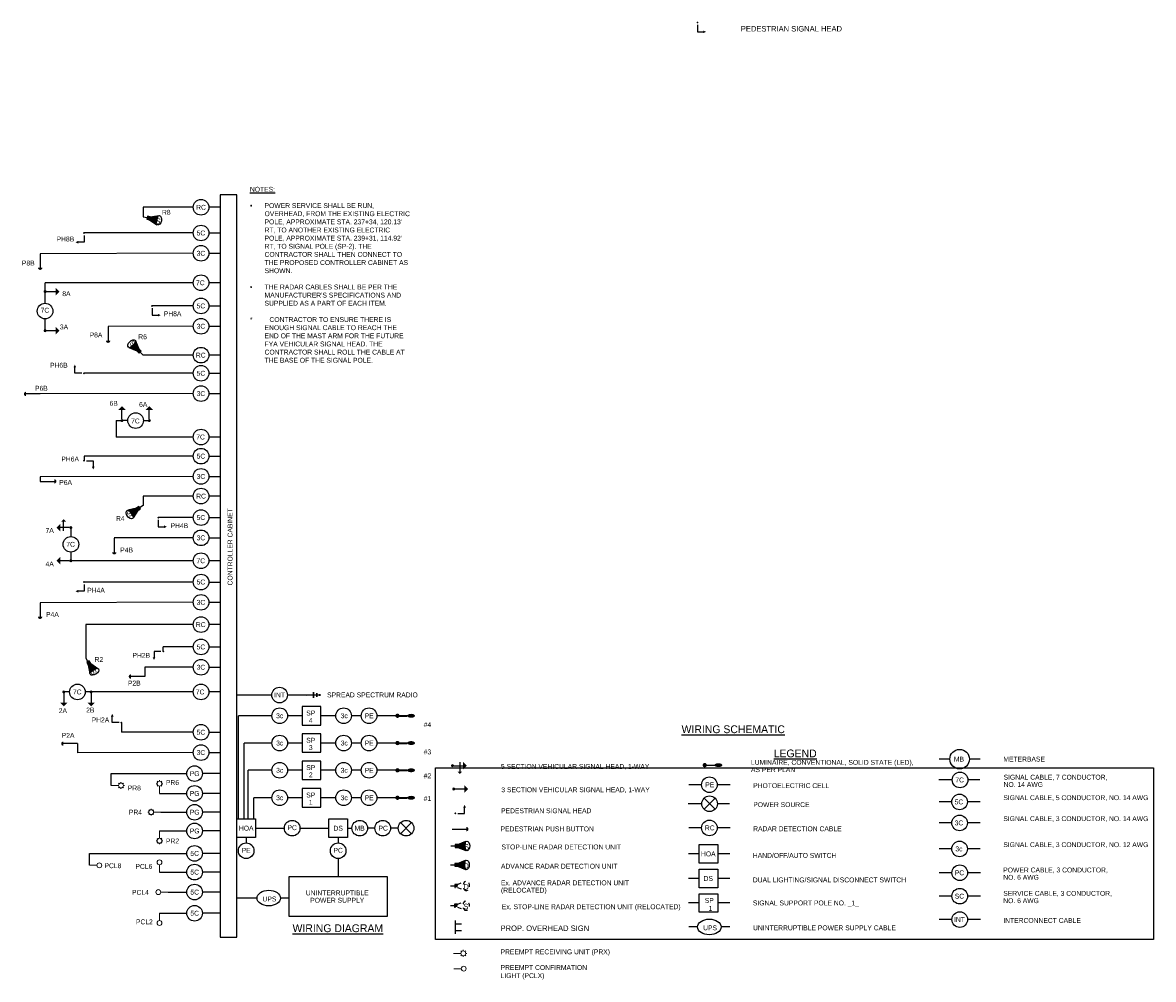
# Model space of a CAD drawing. Header units: feet. Extents: x -492 to 1369515, y -204 to 458626.
# Tile 5 of 17: x 96 to 125, y -164 to -139. Entities that reach past the tile are written whole.
import ezdxf
from ezdxf.enums import TextEntityAlignment as Align

# ---------------------------------------------------------------- set-up
doc = ezdxf.new("R2010")
doc.units = ezdxf.units.FT
doc.header["$MEASUREMENT"] = 0
doc.linetypes.add('OhDOT_USTN2', pattern=[0.11, 0.069, -0.041])
for name, color, linetype in [('LT_P_Luminaires', 2, 'Continuous'), ('SG_P_Detection', 24, 'Continuous'), ('SG_P_Heads', 2, 'Continuous'), ('SG_P_Interconnect_Cable', 7, 'interconnectpr'), ('SG_X_Detection', 24, 'OhDOT_USTN2'), ('SH_Data', 7, 'Continuous'), ('ST_Details', 4, 'Continuous'), ('TEXT-DED', 10, 'Continuous')]:
    doc.layers.add(name, color=color, linetype=linetype)
doc.layers.add('SG_P_Heads (Construction)', color=2, linetype='Continuous', lineweight=13)
doc.styles.add('Slanted', font='font31.shx', dxfattribs={"height": 0.14})
doc.styles.add('Slanted-Normal', font='font31.shx', dxfattribs={"height": 0.14})
doc.styles.add('Slanted-Normal LS 0.50', font='ISO_FONTRIGHT.shx', dxfattribs={"height": 0.14})
doc.linetypes.add('interconnectpr', pattern='A,1.95,-0.05,["TR",Slanted,S=1,R=0,X=0,Y=-0.06],-0.25,1.95', length=4.2)

# ---------------------------------------------------------------- blocks, each defined once
blk = doc.blocks.new('*U1096')
at = {"layer": 'SG_P_Heads (Construction)', "flags": 128}
for points in [[(1.5, 0.01), (0, 0)], [(1.64, 0.36), (1.5, 0.5)], [(2, 0.51), (2, 0.71)], [(2.35, 0.36), (2.49, 0.51)], [(2.5, 0.01), (2.7, 0.01)], [(1.65, -0.35), (1.51, -0.49)], [(2, -0.49), (2, -0.69)], [(2.36, -0.34), (2.5, -0.48)]]:
    blk.add_lwpolyline(points, dxfattribs=at)
at = {"layer": 'SG_P_Heads (Construction)'}
blk.add_circle((2, 0.01), 0.5, dxfattribs=at)
blk = doc.blocks.new('CSMP')
at = {"layer": 'LT_P_Luminaires', "linetype": 'Continuous', "lineweight": 0}
h = blk.add_hatch(color=1, dxfattribs=at)
edge = h.paths.add_edge_path()
edge.add_arc((0, 0), 0.055, 0, 360)
at = {"layer": 'LT_P_Luminaires', "lineweight": 35}
h = blk.add_hatch(color=1, dxfattribs=at)
edge = h.paths.add_edge_path()
edge.add_ellipse((0.35, 0), major_axis=(0.1, 0), ratio=0.5, start_angle=0, end_angle=360)
at = {"layer": 'LT_P_Luminaires', "color": 1, "lineweight": 35}
blk.add_line((0, 0), (0.25, 0), dxfattribs=at)
blk = doc.blocks.new('SHSWP')
at = {"layer": 'ST_Details'}
h = blk.add_hatch(color=1, dxfattribs=at)
edge = h.paths.add_edge_path()
edge.add_arc((0, 0), 0.04, 0, 360)
at = {"layer": 'ST_Details', "color": 1}
blk.add_line((0.04, 0), (0.27, 0), dxfattribs=at)
at = {"layer": 'ST_Details', "color": 1, "extrusion": (0, 0, -1)}
blk.add_solid([(-0.27, 0.1), (-0.37, 0), (-0.27, -0.1)], dxfattribs=at)
blk = doc.blocks.new('SHSW5P')
at = {"layer": 'ST_Details'}
h = blk.add_hatch(color=1, dxfattribs=at)
edge = h.paths.add_edge_path()
edge.add_arc((0, 0), 0.04, 0, 360)
at = {"layer": 'ST_Details', "color": 1}
for p, q in [((0.04, 0), (0.27, 0)), ((0.189, 0.086), (0.189, -0.149))]:
    blk.add_line(p, q, dxfattribs=at)
at = {"layer": 'ST_Details', "color": 1, "extrusion": (0, 0, -1)}
for points in [[(-0.27, 0.1), (-0.37, 0), (-0.27, -0.1)], [(-0.255, -0.149), (-0.188, -0.216), (-0.121, -0.149)]]:
    blk.add_solid(points, dxfattribs=at)
blk = doc.blocks.new('PEDPBP')
at = {"layer": 'ST_Details'}
blk.add_hatch(color=1, dxfattribs=at).paths.add_polyline_path([(0.18, 0.028), (0.18, -0.028, 0.999997)])
at = {"layer": 'ST_Details', "color": 1}
blk.add_line((0, 0), (0.18, 0), dxfattribs=at)
blk = doc.blocks.new('PED1P')
at = {"layer": 'SG_P_Heads (Construction)', "color": 2, "linetype": 'Continuous', "lineweight": 30}
blk.add_point((0, 0), dxfattribs=at)
at = {"layer": 'ST_Details', "color": 1, "flags": 128}
blk.add_lwpolyline([(0.06, 0), (0.235, 0), (0.235, -0.15)], dxfattribs=at)
at = {"layer": 'ST_Details', "color": 1, "extrusion": (0, 0, -1)}
blk.add_solid([(-0.27, -0.15), (-0.2, -0.15), (-0.235, -0.22)], dxfattribs=at)
blk = doc.blocks.new('SG_SSRADIO_P')
at = {"layer": 'SG_P_Interconnect_Cable', "linetype": 'Continuous', "lineweight": 30}
for p, q in [((0, 0), (0.35, 0)), ((0.19, -0.075), (0.19, 0.075)), ((0.27, -0.045), (0.27, 0.045)), ((0.35, 0.02), (0.35, -0.02))]:
    blk.add_line(p, q, dxfattribs=at)
blk = doc.blocks.new('SG_DET_SB_RADARP')
at = {"layer": 'SG_P_Detection'}
h = blk.add_hatch(color=256, dxfattribs=at)
edge = h.paths.add_edge_path()
edge.add_line((0.243, 0.12), (0.037, 0.037))
edge.add_line((0.037, 0.037), (0.037, -0.038))
edge.add_line((0.037, -0.038), (0.243, -0.12))
edge.add_ellipse((0.262, 0), major_axis=(0, -0.124), ratio=0.621318, start_angle=194.0157, end_angle=345.9652, ccw=False)
for p, q in [((-0.144, 0), (-0.038, 0)), ((0.037, 0.037), (0.243, 0.12)), ((0.037, -0.038), (0.243, -0.12))]:
    blk.add_line(p, q, dxfattribs=at)
at = {"layer": 'SG_P_Detection', "flags": 128}
blk.add_lwpolyline([(-0.038, 0.037), (-0.038, -0.038), (0.037, -0.038), (0.037, 0.037), (-0.038, 0.037)], close=True, dxfattribs=at)
at = {"layer": 'SG_P_Detection'}
blk.add_ellipse((0.262, 0), major_axis=(0, -0.124), ratio=0.621318, dxfattribs=at)
at = {"layer": 'SG_P_Detection', "extrusion": (0, 0, -1)}
blk.add_solid([(0.037, 0.037), (0.037, -0.038), (-0.038, 0.037), (-0.038, -0.038)], dxfattribs=at)
at = {"layer": 'SG_P_Detection', "insert": (0.257, -0.023), "char_height": 0.14, "attachment_point": 5, "line_spacing_factor": 0.6, "style": 'Slanted-Normal LS 0.50'}
blk.add_mtext('\\FISO_FONTLEFT;S', dxfattribs=at)
blk = doc.blocks.new('*U1392')
at = {"layer": 'SG_P_Heads (Construction)', "flags": 128}
for points in [[(1.5, 0.01), (0, 0)], [(1.64, 0.36), (1.5, 0.5)], [(2, 0.51), (2, 0.71)], [(2.35, 0.36), (2.49, 0.51)], [(2.5, 0.01), (2.7, 0.01)], [(1.65, -0.35), (1.51, -0.49)], [(2, -0.49), (2, -0.69)], [(2.36, -0.34), (2.5, -0.48)]]:
    blk.add_lwpolyline(points, dxfattribs=at)
at = {"layer": 'SG_P_Heads (Construction)'}
blk.add_circle((2, 0.01), 0.5, dxfattribs=at)
blk = doc.blocks.new('*U1393')
at = {"layer": 'SG_P_Heads (Construction)', "flags": 128}
for points in [[(1.5, 0.01), (0, 0)], [(1.64, 0.36), (1.5, 0.5)], [(2, 0.51), (2, 0.71)], [(2.35, 0.36), (2.49, 0.51)], [(2.5, 0.01), (2.7, 0.01)], [(1.65, -0.35), (1.51, -0.49)], [(2, -0.49), (2, -0.69)], [(2.36, -0.34), (2.5, -0.48)]]:
    blk.add_lwpolyline(points, dxfattribs=at)
at = {"layer": 'SG_P_Heads (Construction)'}
blk.add_circle((2, 0.01), 0.5, dxfattribs=at)
blk = doc.blocks.new('*U1394')
at = {"layer": 'SG_P_Heads (Construction)', "flags": 128}
for points in [[(1.5, 0.01), (0, 0)], [(1.64, 0.36), (1.5, 0.5)], [(2, 0.51), (2, 0.71)], [(2.35, 0.36), (2.49, 0.51)], [(2.5, 0.01), (2.7, 0.01)], [(1.65, -0.35), (1.51, -0.49)], [(2, -0.49), (2, -0.69)], [(2.36, -0.34), (2.5, -0.48)]]:
    blk.add_lwpolyline(points, dxfattribs=at)
at = {"layer": 'SG_P_Heads (Construction)'}
blk.add_circle((2, 0.01), 0.5, dxfattribs=at)
blk = doc.blocks.new('*U1391')
at = {"layer": 'SG_P_Heads (Construction)', "flags": 128}
for points in [[(1.5, 0.01), (0, 0)], [(1.64, 0.36), (1.5, 0.5)], [(2, 0.51), (2, 0.71)], [(2.35, 0.36), (2.49, 0.51)], [(2.5, 0.01), (2.7, 0.01)], [(1.65, -0.35), (1.51, -0.49)], [(2, -0.49), (2, -0.69)], [(2.36, -0.34), (2.5, -0.48)]]:
    blk.add_lwpolyline(points, dxfattribs=at)
at = {"layer": 'SG_P_Heads (Construction)'}
blk.add_circle((2, 0.01), 0.5, dxfattribs=at)

msp = doc.modelspace()

# ---------------------------------------------------------------- hatches: boundary and pattern name
at = {"layer": 'ST_Details'}
h = msp.add_hatch(color=1, dxfattribs=at)
edge = h.paths.add_edge_path()
edge.add_arc((113.85154, -158.41125), 0.055, 0, 360)
h = msp.add_hatch(color=1, dxfattribs=at)
edge = h.paths.add_edge_path()
edge.add_ellipse((114.20154, -158.41125), major_axis=(0.1, 0), ratio=0.5, start_angle=0, end_angle=360)
h = msp.add_hatch(color=1, dxfattribs=at)
edge = h.paths.add_edge_path()
edge.add_line((107.74048, -160.35962), (107.53462, -160.44221))
edge.add_line((107.53462, -160.44221), (107.53462, -160.51721))
edge.add_line((107.53462, -160.51721), (107.74034, -160.60009))
edge.add_ellipse((107.75907, -160.47987), major_axis=(-0.00006, -0.12393), ratio=0.62131844, start_angle=194.015698, end_angle=345.965162, ccw=False)
h = msp.add_hatch(color=1, dxfattribs=at)
edge = h.paths.add_edge_path()
edge.add_line((107.73174, -160.84357), (107.52588, -160.92616))
edge.add_line((107.52588, -160.92616), (107.52588, -161.00116))
edge.add_line((107.52588, -161.00116), (107.7316, -161.08404))
edge.add_ellipse((107.75033, -160.96382), major_axis=(-0.00006, -0.12393), ratio=0.62131844, start_angle=194.015698, end_angle=345.965162, ccw=False)

# ---------------------------------------------------------------- linework, layer by layer
at = {"layer": 'SG_P_Heads', "color": 2, "linetype": 'Continuous', "lineweight": 0, "flags": 128}
for points in [[(98.2951, -160.97459), (98.1076, -160.97373)], [(99.89615, -160.96243), (99.89528, -161.14992)], [(99.92775, -161.66065), (100.11525, -161.66151)], [(99.89615, -162.3894), (99.89528, -162.2019)]]:
    msp.add_lwpolyline(points, dxfattribs=at)
at = {"layer": 'SG_P_Heads', "color": 2, "linetype": 'Continuous', "lineweight": 0}
for centre in [(98.3576, -160.97487), (99.89643, -160.89993), (99.86525, -161.66036), (99.89643, -162.4519)]:
    msp.add_circle(centre, 0.0625, dxfattribs=at)
at = {"layer": 'SG_P_Heads (Construction)', "flags": 128}
msp.add_lwpolyline([(107.62072, -163.62125), (107.43322, -163.62211)], dxfattribs=at)
at = {"layer": 'SG_P_Heads (Construction)'}
msp.add_circle((107.68322, -163.62096), 0.0625, dxfattribs=at)
at = {"layer": 'SG_X_Detection'}
for p, q in [((107.52588, -161.46439), (107.731, -161.38209)), ((107.34547, -161.50175), (107.45115, -161.50175)), ((107.52588, -161.53912), (107.73086, -161.6217)), ((107.34091, -162.00741), (107.4466, -162.00741)), ((107.52133, -161.97005), (107.72644, -161.88775)), ((107.52133, -162.04478), (107.72631, -162.12736))]:
    msp.add_line(p, q, dxfattribs=at)
at = {"layer": 'SG_X_Detection', "flags": 128}
for points in [[(107.45115, -161.46439), (107.45115, -161.53912), (107.52588, -161.53912), (107.52588, -161.46439), (107.45115, -161.46439)], [(107.4466, -161.97005), (107.4466, -162.04478), (107.52133, -162.04478), (107.52133, -161.97005), (107.4466, -161.97005)]]:
    msp.add_lwpolyline(points, close=True, dxfattribs=at)
at = {"layer": 'SG_X_Detection'}
for centre in [(107.74952, -161.50191), (107.74497, -162.00757)]:
    msp.add_ellipse(centre, major_axis=(-0.00006, -0.12348), ratio=0.62131844, dxfattribs=at)
at = {"layer": 'SG_X_Detection', "extrusion": (0, 0, -1)}
for points in [[(-107.45115, -161.46439), (-107.45115, -161.53912), (-107.52588, -161.46439), (-107.52588, -161.53912)], [(-107.4466, -161.97005), (-107.4466, -162.04478), (-107.52133, -161.97005), (-107.52133, -162.04478)]]:
    msp.add_solid(points, dxfattribs=at)
at = {"layer": 'SH_Data', "color": 3}
msp.add_line((101.45236, -162.81415), (101.87747, -162.81415), dxfattribs=at)
msp.add_lwpolyline([(101.87747, -162.81415), (101.87747, -143.80991), (101.45236, -143.80991), (101.45236, -162.81415)], dxfattribs=at)
at = {"layer": 'SH_Data', "color": 3, "flags": 128}
msp.add_lwpolyline([(106.96309, -158.48), (125.33464, -158.48), (125.33464, -162.87482), (106.96309, -162.87482)], close=True, dxfattribs=at)
at = {"layer": 'ST_Details'}
for p, q in [((100.75893, -144.13182), (99.47474, -144.13182)), ((101.45236, -144.13182), (101.15893, -144.13182)), ((100.75893, -144.78943), (97.9659, -144.78943)), ((100.75893, -145.30896), (96.84062, -145.31866)), ((100.75893, -146.06348), (96.9673, -146.06348)), ((101.45236, -146.06348), (101.15893, -146.06348)), ((96.9673, -146.58928), (96.9673, -146.28928)), ((100.75893, -146.65721), (99.70541, -146.65721)), ((100.75893, -147.17674), (98.58014, -147.18644)), ((100.75893, -147.91653), (99.47474, -147.91653)), ((101.45236, -147.91653), (101.15893, -147.91653)), ((100.75893, -148.38049), (97.9659, -148.38049)), ((100.75893, -148.90002), (96.84062, -148.90972)), ((98.78589, -149.59011), (98.93589, -149.59011)), ((99.08589, -149.59011), (98.93589, -149.59011)), ((99.48589, -149.59011), (99.63589, -149.59011)), ((100.75893, -150.01193), (98.78589, -150.01193)), ((101.45236, -150.01193), (101.15893, -150.01193)), ((100.75893, -150.50201), (97.9659, -150.50201)), ((100.75893, -151.02155), (96.84062, -151.03125)), ((100.75893, -151.52499), (99.47474, -151.52499)), ((101.45236, -151.52499), (101.15893, -151.52499)), ((100.75893, -152.07284), (99.86457, -152.07284)), ((97.62801, -152.33105), (97.62801, -152.55866)), ((100.75893, -152.59238), (98.73929, -152.59238)), ((97.62801, -152.95866), (97.62801, -153.17856)), ((100.75893, -153.17856), (97.62801, -153.17856)), ((101.45236, -153.17856), (101.15893, -153.17856)), ((100.75893, -153.72388), (97.9659, -153.72388)), ((100.75893, -154.24341), (96.84062, -154.25311)), ((100.75893, -154.81332), (98.00893, -154.81332)), ((98.00893, -154.81332), (98.00893, -155.67584)), ((101.45236, -154.81332), (101.15893, -154.81332)), ((100.75893, -155.38533), (99.99098, -155.38533)), ((100.75893, -155.90486), (99.5249, -155.90486)), ((97.59661, -156.53799), (97.44661, -156.53799)), ((100.75893, -156.53799), (97.99661, -156.53799)), ((101.45236, -156.53799), (101.15893, -156.53799)), ((105.05932, -157.14728), (104.80932, -157.14728)), ((100.75893, -157.56922), (98.92186, -157.56922)), ((105.05932, -157.84516), (104.80932, -157.84516)), ((100.75893, -158.08875), (97.79658, -158.09609)), ((120.12469, -158.25654), (119.84762, -158.25654)), ((120.90177, -158.25654), (120.62469, -158.25654)), ((105.05932, -158.54304), (104.80932, -158.54304)), ((98.65995, -158.62768), (100.59528, -158.62768)), ((120.18574, -158.79037), (119.83993, -158.79037)), ((120.89408, -158.79037), (120.58574, -158.79037)), ((99.89528, -159.13584), (100.59528, -159.13584)), ((113.77145, -158.91343), (113.44438, -158.91343)), ((114.49852, -158.91343), (114.17145, -158.91343)), ((105.05932, -159.2459), (104.80932, -159.2459)), ((113.77515, -159.39946), (113.42934, -159.39946)), ((113.83373, -159.25804), (114.11657, -159.54088)), ((113.83373, -159.54088), (114.11657, -159.25804)), ((114.48349, -159.39946), (114.17515, -159.39946)), ((120.17469, -159.35287), (119.84762, -159.35287)), ((120.90177, -159.35287), (120.57469, -159.35287)), ((99.93408, -159.61629), (100.59528, -159.6161)), ((105.4096, -160.02385), (105.22878, -160.02385)), ((106.00683, -160.02387), (105.8096, -160.02385)), ((106.34825, -160.16529), (106.06541, -159.88245)), ((106.34825, -159.88245), (106.06541, -160.16529)), ((113.77145, -160.01694), (113.44438, -160.01694)), ((114.49852, -160.01694), (114.17145, -160.01694)), ((120.17469, -159.88994), (119.84762, -159.88994)), ((120.90177, -159.88994), (120.57469, -159.88994)), ((99.89528, -160.09636), (100.59528, -160.09636)), ((102.11429, -160.26069), (102.11429, -160.40219)), ((104.4693, -160.26069), (104.4693, -160.40219)), ((120.17469, -160.55554), (119.84762, -160.55554)), ((120.90177, -160.55554), (120.57469, -160.55554)), ((98.1076, -160.66966), (100.59528, -160.66966)), ((113.70956, -160.68335), (113.43586, -160.68335)), ((114.49001, -160.68335), (114.18323, -160.68335)), ((99.89528, -161.14992), (100.59528, -161.14992)), ((120.17941, -161.16582), (119.85234, -161.16582)), ((120.90648, -161.16582), (120.57941, -161.16582)), ((113.70956, -161.3109), (113.43586, -161.3109)), ((114.49001, -161.3109), (114.18323, -161.3109)), ((100.11525, -161.66151), (100.59528, -161.6615)), ((120.17941, -161.76472), (119.85234, -161.76472)), ((120.90648, -161.76472), (120.57941, -161.76472)), ((102.3919, -161.81415), (102.16483, -161.81415)), ((103.21898, -161.81415), (102.9919, -161.81415)), ((113.71069, -161.93845), (113.43698, -161.93845)), ((114.49113, -161.93845), (114.18435, -161.93845)), ((99.89528, -162.2019), (100.59528, -162.2019)), ((120.17941, -162.36361), (119.85234, -162.36361)), ((120.90648, -162.36361), (120.57941, -162.36361)), ((113.66902, -162.5537), (113.44194, -162.5537)), ((114.49609, -162.5537), (114.26902, -162.5537))]:
    msp.add_line(p, q, dxfattribs=at)
at = {"layer": 'ST_Details', "color": 1}
for p, q in [((113.85156, -158.41126), (114.10156, -158.41126)), ((107.35355, -160.47971), (107.45962, -160.47971)), ((107.53462, -160.44221), (107.74048, -160.35962)), ((107.53462, -160.51721), (107.74034, -160.60009)), ((107.52588, -160.92643), (107.731, -160.84414)), ((107.34547, -160.9638), (107.45115, -160.9638)), ((107.52588, -161.00116), (107.73086, -161.08374))]:
    msp.add_line(p, q, dxfattribs=at)
at = {"layer": 'ST_Details', "color": 1, "extrusion": (0, 0, -1), "flags": 128}
msp.add_lwpolyline([(-113.6649, -139.46408), (-113.6649, -139.63908), (-113.8149, -139.63908)], dxfattribs=at)
at = {"layer": 'ST_Details', "flags": 128}
for points in [[(99.47474, -144.13182), (99.47474, -144.37175)], [(101.15893, -144.78943), (101.45236, -144.78943)], [(101.15893, -145.30896), (101.45236, -145.30896)], [(96.9673, -146.28928), (96.9673, -146.06348)], [(101.15893, -146.65721), (101.45236, -146.65721)], [(96.9673, -147.28928), (96.9673, -146.98928)], [(101.15893, -147.17674), (101.45236, -147.17674)], [(101.15893, -148.38049), (101.45236, -148.38049)], [(101.15893, -148.90002), (101.45236, -148.90002)], [(98.78589, -149.59011), (98.78589, -150.01193)], [(97.9659, -150.50201), (97.9659, -150.62029)], [(101.15893, -150.50201), (101.45236, -150.50201)], [(96.84062, -151.03125), (96.84062, -151.14746)], [(101.15893, -151.02155), (101.45236, -151.02155)], [(99.47474, -151.52499), (99.47474, -151.76492)], [(101.15893, -152.07284), (101.45236, -152.07284)], [(101.15893, -152.59238), (101.45236, -152.59238)], [(101.15893, -153.72388), (101.45236, -153.72388)], [(101.15893, -154.24341), (101.45236, -154.24341)], [(99.99098, -155.50021), (99.99098, -155.38533)], [(101.15893, -155.38533), (101.45236, -155.38533)], [(99.5249, -155.90486), (99.5249, -156.14401)], [(101.15893, -155.90486), (101.45236, -155.90486)], [(102.76912, -156.61686), (101.87747, -156.61793)], [(103.65031, -156.61611), (103.16912, -156.61669)], [(102.77255, -157.14721), (101.9143, -157.14721)], [(101.9143, -159.78702), (101.9143, -157.14721)], [(104.40932, -157.14721), (104.02295, -157.14721)], [(105.98697, -157.14728), (105.45932, -157.14728)], [(98.92186, -157.31991), (98.92186, -157.56922)], [(101.15893, -157.56922), (101.45236, -157.56922)], [(97.79658, -157.8593), (97.79658, -158.09846)], [(102.77255, -157.84509), (102.0643, -157.84509)], [(102.0643, -159.78702), (102.0643, -157.84509)], [(104.40932, -157.84509), (104.02295, -157.84509)], [(105.98697, -157.84516), (105.45932, -157.84516)], [(101.15893, -158.08875), (101.45236, -158.08875)], [(102.77255, -158.54296), (102.1643, -158.54296)], [(102.1643, -159.78702), (102.1643, -158.54296)], [(104.40932, -158.54296), (104.02295, -158.54296)], [(105.98697, -158.54304), (105.45932, -158.54304)], [(98.65995, -158.93174), (98.65995, -158.62768)], [(101.45236, -158.62767), (100.99528, -158.62767)], [(101.45236, -159.13583), (100.99528, -159.13583)], [(102.77255, -159.24582), (102.3143, -159.24582)], [(102.3143, -159.78702), (102.3143, -159.24582)], [(104.40932, -159.24582), (104.02295, -159.24582)], [(105.98697, -159.2459), (105.45932, -159.2459)], [(101.45236, -159.61609), (100.99528, -159.61609)], [(102.35113, -160.02385), (103.09181, -160.02385)], [(103.49181, -160.02385), (104.23248, -160.02385)], [(104.70614, -160.02385), (104.82083, -160.02385)], [(101.45236, -160.09635), (100.99528, -160.09635)], [(98.1076, -160.97373), (98.1076, -160.66966)], [(101.45236, -160.66965), (100.99528, -160.66965)], [(104.4693, -160.80219), (104.46931, -161.263)], [(101.45236, -161.14992), (100.99528, -161.14992)], [(101.45236, -161.6615), (100.99528, -161.6615)], [(102.16483, -161.81415), (101.87747, -161.81415)], [(101.45236, -162.20189), (100.99528, -162.20189)]]:
    msp.add_lwpolyline(points, dxfattribs=at)
for points in [[(104.02295, -156.91038), (103.54929, -156.91038), (103.54929, -157.38404), (104.02295, -157.38404), (104.02295, -156.91038)], [(104.02295, -157.60825), (103.54929, -157.60825), (103.54929, -158.08192), (104.02295, -158.08192), (104.02295, -157.60825)], [(104.02295, -158.30613), (103.54929, -158.30613), (103.54929, -158.7798), (104.02295, -158.7798), (104.02295, -158.30613)], [(104.02295, -159.00899), (103.54929, -159.00899), (103.54929, -159.48266), (104.02295, -159.48266), (104.02295, -159.00899)], [(101.87747, -159.78702), (102.35113, -159.78702), (102.35113, -160.26069), (101.87747, -160.26069), (101.87747, -159.78702)], [(104.70614, -159.78702), (104.70614, -160.26069), (104.23248, -160.26069), (104.23248, -159.78702), (104.70614, -159.78702)], [(113.70956, -160.44651), (114.18323, -160.44651), (114.18323, -160.92018), (113.70956, -160.92018), (113.70956, -160.44651)], [(113.70956, -161.07407), (114.18323, -161.07407), (114.18323, -161.54773), (113.70956, -161.54773), (113.70956, -161.07407)], [(105.71931, -161.263), (105.71931, -162.28881), (103.21931, -162.28881), (103.21931, -161.263), (105.71931, -161.263)], [(113.71069, -161.70162), (114.18435, -161.70162), (114.18435, -162.17528), (113.71069, -162.17528), (113.71069, -161.70162)]]:
    msp.add_lwpolyline(points, close=True, dxfattribs=at)
at = {"layer": 'ST_Details', "color": 1, "flags": 128}
for points in [[(107.45962, -160.44221), (107.45962, -160.51721), (107.53462, -160.51721), (107.53462, -160.44221), (107.45962, -160.44221)], [(107.45115, -160.92643), (107.45115, -161.00116), (107.52588, -161.00116), (107.52588, -160.92643), (107.45115, -160.92643)]]:
    msp.add_lwpolyline(points, close=True, dxfattribs=at)
for points in [[(107.45985, -162.384), (107.45985, -162.72584)], [(107.45985, -162.46992), (107.6274, -162.46992)], [(107.45985, -162.63992), (107.6274, -162.63992)]]:
    msp.add_lwpolyline(points, dxfattribs=at)
at = {"layer": 'ST_Details'}
for centre, radius in [((100.95893, -144.13182), 0.2), ((100.95893, -144.78943), 0.2), ((100.95893, -145.30896), 0.2), ((100.95893, -146.06348), 0.2), ((96.9673, -146.78928), 0.2), ((100.95893, -146.65721), 0.2), ((100.95893, -147.17674), 0.2), ((100.95893, -147.91653), 0.2), ((100.95893, -148.38049), 0.2), ((100.95893, -148.90002), 0.2), ((99.28589, -149.59011), 0.2), ((100.95893, -150.01193), 0.2), ((100.95893, -150.50201), 0.2), ((100.95893, -151.02155), 0.2), ((100.95893, -151.52499), 0.2), ((100.95893, -152.07284), 0.2), ((100.95893, -152.59238), 0.2), ((97.62801, -152.75866), 0.2), ((100.95893, -153.17856), 0.2), ((100.95893, -153.72388), 0.2), ((100.95893, -154.24341), 0.2), ((100.95893, -154.81332), 0.2), ((100.95893, -155.38533), 0.2), ((100.95893, -155.90486), 0.2), ((97.79661, -156.53799), 0.2), ((100.95893, -156.53799), 0.2), ((102.96912, -156.61669), 0.2), ((102.97255, -157.14721), 0.2), ((104.60932, -157.14721), 0.2), ((105.25932, -157.14728), 0.2), ((100.95893, -157.56922), 0.2), ((102.97255, -157.84509), 0.2), ((104.60932, -157.84509), 0.2), ((105.25932, -157.84516), 0.2), ((100.95893, -158.08875), 0.2), ((120.37469, -158.25654), 0.25), ((100.79528, -158.62767), 0.2), ((102.97255, -158.54296), 0.2), ((104.60932, -158.54296), 0.2), ((105.25932, -158.54304), 0.2), ((120.38574, -158.79037), 0.2), ((113.97145, -158.91343), 0.2), ((100.79528, -159.13583), 0.2), ((102.97255, -159.24582), 0.2), ((104.60932, -159.24582), 0.2), ((105.25932, -159.2459), 0.2), ((120.37469, -159.35287), 0.2), ((100.79528, -159.61609), 0.2), ((113.97515, -159.39946), 0.2), ((120.37469, -159.88994), 0.2), ((100.79528, -160.09635), 0.2), ((103.29181, -160.02385), 0.2), ((105.02083, -160.02385), 0.2), ((105.6096, -160.02385), 0.2), ((106.20683, -160.02387), 0.2), ((113.97145, -160.01694), 0.2), ((100.79528, -160.66965), 0.2), ((102.11429, -160.60219), 0.2), ((104.4693, -160.60219), 0.2), ((120.37469, -160.55554), 0.2), ((100.79528, -161.14992), 0.2), ((120.37941, -161.16582), 0.2), ((100.79528, -161.6615), 0.2), ((120.37941, -161.76472), 0.2), ((100.79528, -162.20189), 0.2), ((120.37941, -162.36361), 0.2)]:
    msp.add_circle(centre, radius, dxfattribs=at)
at = {"layer": 'ST_Details', "color": 1}
for centre, major_axis in [((107.75907, -160.47987), (-0.00006, -0.12393)), ((107.74952, -160.96395), (-0.00006, -0.12348))]:
    msp.add_ellipse(centre, major_axis=major_axis, ratio=0.62131844, dxfattribs=at)
at = {"layer": 'ST_Details'}
for centre in [(102.6919, -161.81415), (113.96902, -162.5537)]:
    msp.add_ellipse(centre, major_axis=(0.3, 0), ratio=0.66666667, dxfattribs=at)
at = {"layer": 'ST_Details', "color": 1, "extrusion": (0, 0, -1)}
msp.add_point((113.6649, -139.40408), dxfattribs=at)
at = {"layer": 'ST_Details', "color": 1}
msp.add_solid([(113.8149, -139.67408), (113.8149, -139.60408), (113.8849, -139.63908)], dxfattribs=at)
at = {"layer": 'ST_Details', "color": 1, "extrusion": (0, 0, -1)}
for points in [[(-107.45962, -160.44221), (-107.45962, -160.51721), (-107.53462, -160.44221), (-107.53462, -160.51721)], [(-107.45115, -160.92643), (-107.45115, -161.00116), (-107.52588, -160.92643), (-107.52588, -161.00116)]]:
    msp.add_solid(points, dxfattribs=at)

# ---------------------------------------------------------------- block references
at = {"layer": 'SG_P_Detection'}
for p, rotation in [((99.61455, -144.40437), 346.8648252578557), ((99.3739, -147.81433), 134.6171623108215), ((99.35575, -151.84525), 214.0259666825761), ((98.08667, -155.79654), 302.7816496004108)]:
    msp.add_blockref('SG_DET_SB_RADARP', p, dxfattribs=dict(at, rotation=rotation))
at = {"layer": 'SG_P_Detection', "color": 2, "linetype": 'Continuous', "lineweight": 30, "yscale": 2, "zscale": 2}
for p, xscale, rotation in [((96.84062, -145.31866), -2, 90.2837420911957), ((98.58014, -147.18644), 2, 269.9999999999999), ((96.84062, -148.90972), 2, 180), ((98.73929, -152.60208), 2, 270), ((96.84062, -154.25311), 2, 270), ((97.79599, -157.8593), -1.999999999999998, 0.2837420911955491)]:
    msp.add_blockref('PEDPBP', p, dxfattribs=dict(at, xscale=xscale, rotation=rotation))
for p, xscale in [((96.84062, -151.14746), 2), ((99.5249, -156.14401), -2), ((107.38915, -160.04818), 2)]:
    msp.add_blockref('PEDPBP', p, dxfattribs=dict(at, xscale=xscale))
at = {"layer": 'SG_P_Heads', "color": 2, "linetype": 'Continuous', "lineweight": 30, "extrusion": (0, 0, -1), "xscale": -1}
for p, rotation in [((-97.9659, -144.78943), 90), ((-97.9659, -148.38049), 180), ((-97.9659, -153.72388), 90), ((-98.92186, -157.31991), 180)]:
    msp.add_blockref('PED1P', p, dxfattribs=dict(at, rotation=rotation))
at = {"layer": 'SG_P_Heads', "color": 2, "linetype": 'Continuous', "lineweight": 0, "xscale": -1}
for p, rotation in [((96.9673, -146.28928), 180), ((96.9673, -147.28928), 180), ((97.44661, -156.53799), 90.00000000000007), ((98.14661, -156.53799), 90.00000000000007)]:
    msp.add_blockref('SHSWP', p, dxfattribs=dict(at, rotation=rotation))
at = {"layer": 'SG_P_Heads', "color": 2, "linetype": 'Continuous', "lineweight": 30, "extrusion": (0, 0, -1)}
for p, rotation in [((-99.70541, -146.65721), 270), ((-99.86457, -152.07284), 270), ((-107.47128, -159.64634), 180)]:
    msp.add_blockref('PED1P', p, dxfattribs=dict(at, rotation=rotation))
at = {"layer": 'SG_P_Heads', "color": 2, "linetype": 'Continuous', "lineweight": 0, "rotation": 90.00000000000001}
for p in [(98.93589, -149.59011), (99.63589, -149.59011)]:
    msp.add_blockref('SHSWP', p, dxfattribs=at)
at = {"layer": 'SG_P_Heads', "color": 2, "linetype": 'Continuous', "lineweight": 30, "extrusion": (0, 0, -1), "xscale": -1}
msp.add_blockref('PED1P', (-97.9659, -150.62029), dxfattribs=at)
at = {"layer": 'SG_P_Heads', "color": 2, "linetype": 'Continuous', "lineweight": 13, "rotation": 180}
msp.add_blockref('SHSW5P', (97.62801, -152.33105), dxfattribs=at)
at = {"layer": 'SG_P_Heads', "color": 2, "linetype": 'Continuous', "lineweight": 0, "xscale": -1}
msp.add_blockref('SHSWP', (97.62801, -153.17856), dxfattribs=at)
at = {"layer": 'SG_P_Heads', "color": 2, "linetype": 'Continuous', "lineweight": 30, "extrusion": (0, 0, -1)}
msp.add_blockref('PED1P', (-99.99098, -155.50021), dxfattribs=at)
at = {"layer": 'SG_P_Heads', "color": 2, "linetype": 'Continuous', "lineweight": 13}
msp.add_blockref('SHSW5P', (107.39542, -158.42476), dxfattribs=at)
at = {"layer": 'SG_P_Heads', "color": 2, "linetype": 'Continuous', "lineweight": 0, "yscale": 0.125, "zscale": 0.125}
for name, p, xscale, rotation in [('*U1392', (98.65995, -158.93174), -0.125, 180), ('*U1393', (99.89528, -159.13584), -0.125, 270), ('*U1391', (99.89528, -160.09636), 0.125, 270)]:
    msp.add_blockref(name, p, dxfattribs=dict(at, xscale=xscale, rotation=rotation))
at = {"layer": 'SG_P_Heads', "color": 2, "linetype": 'Continuous', "lineweight": 0}
msp.add_blockref('SHSWP', (107.4271, -159.02145), dxfattribs=at)
at = {"layer": 'SG_P_Heads', "color": 2, "linetype": 'Continuous', "lineweight": 0, "xscale": -0.125, "yscale": 0.125, "zscale": 0.125}
msp.add_blockref('*U1394', (99.93408, -159.61629), dxfattribs=at)
at = {"layer": 'SG_P_Heads (Construction)', "xscale": 0.125, "yscale": 0.125, "zscale": 0.125}
msp.add_blockref('*U1096', (107.42155, -163.23024), dxfattribs=at)
at = {"layer": 'SG_P_Interconnect_Cable', "linetype": 'Continuous', "lineweight": 30, "zscale": 17.99999999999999, "rotation": 0.3170877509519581}
msp.add_blockref('SG_SSRADIO_P', (103.65031, -156.61611), dxfattribs=at)
at = {"layer": 'ST_Details', "color": 1, "xscale": -1, "rotation": 180}
for p in [(105.98697, -157.14728), (105.98697, -157.84516), (105.98697, -158.54304), (105.98697, -159.2459)]:
    msp.add_blockref('CSMP', p, dxfattribs=at)

# ---------------------------------------------------------------- texts
at = {"layer": 'SG_X_Detection', "insert": (107.74412, -161.52516), "char_height": 0.1394958, "attachment_point": 5, "rotation": 360, "line_spacing_factor": 0.6, "style": 'Slanted-Normal LS 0.50'}
msp.add_mtext('{\\Fiso_fontleft|c0;D}', dxfattribs=at)
at = {"layer": 'SG_X_Detection', "insert": (107.73957, -162.03082), "char_height": 0.1394958, "attachment_point": 5, "line_spacing_factor": 0.6, "style": 'Slanted-Normal LS 0.50'}
msp.add_mtext('\\FISO_FONTLEFT;S', dxfattribs=at)
at = {"layer": 'ST_Details', "color": 1, "insert": (107.75365, -160.5032), "char_height": 0.14, "attachment_point": 5, "line_spacing_factor": 0.6, "style": 'Slanted-Normal LS 0.50'}
msp.add_mtext('\\FISO_FONTLEFT;S', dxfattribs=at)
at = {"layer": 'ST_Details', "color": 1, "insert": (107.74412, -160.9872), "char_height": 0.1394958, "attachment_point": 5, "rotation": 360, "line_spacing_factor": 0.6, "style": 'Slanted-Normal LS 0.50'}
msp.add_mtext('{\\Fiso_fontleft|c0;D}', dxfattribs=at)
at = {"layer": 'TEXT-DED', "style": 'Slanted-Normal'}
for s, height, p in [('RC', 0.125, (100.95979, -144.13182)), ('5C', 0.125, (100.95711, -144.78943)), ('3C', 0.125, (100.95711, -145.30896)), ('7C', 0.125, (100.9422, -146.06348)), ('7C', 0.125, (96.96515, -146.76659)), ('5C', 0.125, (100.95711, -146.65721)), ('3C', 0.125, (100.95711, -147.17674)), ('RC', 0.125, (100.95261, -147.91653)), ('5C', 0.125, (100.95711, -148.38049)), ('3C', 0.125, (100.95711, -148.90002)), ('7C', 0.125, (99.28064, -149.60146)), ('7C', 0.125, (100.9471, -150.01193)), ('5C', 0.125, (100.95711, -150.50201)), ('3C', 0.125, (100.95711, -151.02155)), ('RC', 0.125, (100.95979, -151.52499)), ('5C', 0.125, (100.95711, -152.07284)), ('7C', 0.125, (97.62157, -152.75866)), ('3C', 0.125, (100.95711, -152.59238)), ('7C', 0.125, (100.95249, -153.17856)), ('5C', 0.125, (100.95711, -153.72388)), ('3C', 0.125, (100.95711, -154.24341)), ('RC', 0.125, (100.9515, -154.81332)), ('5C', 0.125, (100.95711, -155.38533)), ('3C', 0.125, (100.95711, -155.90486)), ('7C', 0.125, (97.79156, -156.53799)), ('7C', 0.125, (100.93505, -156.53799)), ('INT', 0.125, (102.96967, -156.61669)), ('3c', 0.125, (102.9731, -157.14721)), ('3c', 0.125, (104.62411, -157.14721)), ('PE', 0.125, (105.26346, -157.14728)), ('#4', 0.125, (106.75495, -157.37416)), ('%%UWIRING SCHEMATIC', 0.2, (114.58115, -157.49194)), ('5C', 0.125, (100.95711, -157.56922)), ('3c', 0.125, (102.9731, -157.84509)), ('3c', 0.125, (104.62411, -157.84509)), ('PE', 0.125, (105.26346, -157.84516)), ('#3', 0.125, (106.75495, -158.07204)), ('3C', 0.125, (100.95711, -158.08875)), ('MB', 0.125, (120.35902, -158.25654)), ('PG', 0.125, (100.79528, -158.62767)), ('3c', 0.125, (102.9731, -158.54296)), ('3c', 0.125, (104.62411, -158.54296)), ('PE', 0.125, (105.26346, -158.54304)), ('#2', 0.125, (106.75495, -158.68405)), ('PE', 0.125, (113.97989, -158.91343)), ('7C', 0.125, (120.37601, -158.79037)), ('PG', 0.125, (100.79528, -159.13583)), ('3c', 0.125, (102.9731, -159.24582)), ('3c', 0.125, (104.62411, -159.24582)), ('PE', 0.125, (105.26346, -159.2459)), ('#1', 0.125, (106.75495, -159.263)), ('5C', 0.125, (120.35893, -159.35287)), ('PG', 0.125, (100.79686, -159.61609)), ('PG', 0.125, (100.79686, -160.09635)), ('HOA', 0.125, (102.11595, -160.02385)), ('PC', 0.125, (103.29181, -160.01227)), ('DS', 0.125, (104.46931, -160.0255)), ('MB', 0.125, (105.01925, -160.02385)), ('PC', 0.125, (105.62119, -160.02385)), ('RC', 0.125, (113.97989, -160.01694)), ('3C', 0.125, (120.35893, -159.88994)), ('5C', 0.125, (100.79686, -160.66965)), ('PE', 0.125, (102.11429, -160.5906)), ('PC', 0.125, (104.4693, -160.5906)), ('HOA', 0.125, (113.94245, -160.68335)), ('3c', 0.125, (120.35893, -160.55554)), ('5C', 0.125, (100.79686, -161.14992)), ('PC', 0.125, (120.37128, -161.16582)), ('DS', 0.125, (113.94245, -161.3109)), ('5C', 0.125, (100.79686, -161.6615)), ('SC', 0.125, (120.37128, -161.76472)), ('5C', 0.125, (100.79686, -162.20189)), ('INT', 0.125, (120.37128, -162.36361)), ('%%UWIRING DIAGRAM', 0.2, (104.46089, -162.58556))]:
    msp.add_text(s, height=height, dxfattribs=at).set_placement(p, align=Align.MIDDLE_CENTER)
for s, p in [('R8', (99.95914, -144.19703)), ('PH8B', (97.26302, -144.88118)), ('P8B', (96.37554, -145.49614)), ('8A', (97.40842, -146.28059)), ('PH8A', (100.00621, -146.79432)), ('3A', (97.34646, -147.1322)), ('P8A', (98.10847, -147.33731)), ('R6', (99.3529, -147.3844)), ('PH6B', (97.09477, -148.11148)), ('P6B', (96.70945, -148.70128)), ('6B', (98.61756, -149.08697)), ('6A', (99.37402, -149.11545)), ('PH6A', (97.38399, -150.51301)), ('P6A', (97.33037, -151.11193)), ('R4', (98.78312, -152.03339)), ('PH4B', (100.1792, -152.21993)), ('7A', (96.97955, -152.34009)), ('P4B', (98.89177, -152.84093)), ('4A', (96.97955, -153.19887)), ('PH4A', (98.04606, -153.87097)), ('P4A', (96.99311, -154.49196)), ('R2', (98.2352, -155.64419)), ('PH2B', (99.20467, -155.53819)), ('P2B', (99.08908, -156.24819)), ('SPREAD SPECTRUM RADIO', (104.18561, -156.55055)), ('2A', (97.31814, -156.9555)), ('2B', (98.02008, -156.93766)), ('PH2A', (98.15964, -157.19122)), ('P2A', (97.39368, -157.58672)), ('PR6', (100.06183, -158.79458)), ('PR8', (99.08417, -158.93369)), ('PR4', (99.11295, -159.55223)), ('PR2', (100.06183, -160.29033)), ('PCL8', (98.48845, -160.92306)), ('PCL6', (99.28034, -160.94059)), ('PCL4', (99.19276, -161.60481)), ('PCL2', (99.29392, -162.35955))]:
    msp.add_text(s, height=0.125, dxfattribs=at).set_placement(p, align=Align.TOP_LEFT)
msp.add_text('CONTROLLER CABINET', height=0.125, rotation=90, dxfattribs=at).set_placement((101.70211, -152.82281), align=Align.MIDDLE_CENTER)
for s, height, p in [('METERBASE', 0.125, (121.49445, -158.25654)), ('HAND/OFF/AUTO SWITCH', 0.125, (115.08269, -160.72143)), ('DUAL LIGHTING/SIGNAL DISCONNECT SWITCH', 0.125, (115.08269, -161.34898)), ('SIGNAL SUPPORT POLE NO. _1_', 0.125, (115.08381, -161.93845)), ('PROP. OVERHEAD SIGN', 0.14, (108.62601, -162.58577))]:
    msp.add_text(s, height=height, dxfattribs=at).set_placement(p, align=Align.MIDDLE_LEFT)
for s, p in [('SP', (113.85292, -161.93658)), ('1', (113.94959, -162.14116))]:
    msp.add_text(s, height=0.125, dxfattribs=at).set_placement(p)
at = {"layer": 'TEXT-DED', "attachment_point": 4, "line_spacing_factor": 0.9, "style": 'Slanted-Normal'}
for s, insert, char_height, width in [('PEDESTRIAN SIGNAL HEAD', (114.77544, -139.56242), 0.14, 4.2369905), ('LUMINAIRE, CONVENTIONAL, SOLID STATE (LED), AS PER PLAN', (115.03478, -158.43458), 0.125, 4.2369905), ('5 SECTION VEHICULAR SIGNAL HEAD, 1-WAY', (108.63598, -158.45579), 0.125, 4.2369905), ('3 SECTION VEHICULAR SIGNAL HEAD, 1-WAY', (108.64575, -159.0527), 0.125, 4.2369905), ('PEDESTRIAN SIGNAL HEAD', (108.63912, -159.57955), 0.125, 4.2369905), ('PEDESTRIAN PUSH BUTTON', (108.62585, -160.04461), 0.125, 4.2369905), ('ADVANCE RADAR DETECTION UNIT', (108.63617, -160.99834), 0.125, 3.9815512), ('Ex. ADVANCE RADAR DETECTION UNIT\\P(RELOCATED)', (108.63617, -161.53629), 0.125, 3.9815512), ('Ex. STOP-LINE RADAR DETECTION UNIT (RELOCATED)', (108.65989, -162.05405), 0.125, 4.3519279)]:
    msp.add_mtext(s, dxfattribs=dict(at, insert=insert, char_height=char_height, width=width))
at = {"layer": 'TEXT-DED', "char_height": 0.125, "style": 'Slanted-Normal'}
for s, insert, width, attachment_point in [("{\\LNOTES:\\P}\\P\\pxi-3,l3,t3;{\\fSymbol|b0|i0|c2|p18;·^I}POWER SERVICE SHALL BE RUN, OVERHEAD, FROM THE EXISTING ELECTRIC POLE, APPROXIMATE STA. 237+34, 120.13' RT, TO ANOTHER EXISTING ELECTRIC POLE, APPROXIMATE STA. 239+31, 114.92' RT, TO SIGNAL POLE (SP-2). THE CONTRACTOR SHALL THEN CONNECT TO THE PROPOSED CONTROLLER CABINET AS SHOWN. \\P\\pi0,l0,tz;\\P\\pi-3,l3,t3;{\\fSymbol|b0|i0|c2|p18;·^I}THE RADAR CABLES SHALL BE PER THE MANUFACTURER'S SPECIFICATIONS AND SUPPLIED AS A PART OF EACH ITEM. \\P\\pi0,l0,tz;\\P\\pi-3,l3;{\\C1;*^ICONTRACTOR TO ENSURE THERE IS ENOUGH SIGNAL CABLE TO REACH THE END OF THE MAST ARM FOR THE FUTURE FYA VEHICULAR SIGNAL HEAD. THE CONTRACTOR SHALL ROLL THE CABLE AT THE BASE OF THE SIGNAL POLE.}", (102.21052, -145.85961), 4.0006688, 4), ('SIGNAL CABLE, 5 CONDUCTOR, NO. 14 AWG', (121.49445, -159.18128), 3.7177978, 1), ('SIGNAL CABLE, 3 CONDUCTOR, NO. 14 AWG', (121.49445, -159.71836), 3.7177978, 1), ('SIGNAL CABLE, 3 CONDUCTOR, NO. 12 AWG', (121.49445, -160.38395), 3.7177978, 1), ('\\pxt10.08;PREEMPT RECEIVING UNIT (PRX)', (108.62601, -163.12758), 3.2613797, 1), ('\\pxt10.08;PREEMPT CONFIRMATION\\PLIGHT (PCLX)', (108.62601, -163.52828), 2.7711859, 1)]:
    msp.add_mtext(s, dxfattribs=dict(at, insert=insert, width=width, attachment_point=attachment_point))
at = {"layer": 'TEXT-DED', "style": 'Slanted-Normal'}
for s, insert, char_height, attachment_point, line_spacing_factor in [('{\\Ffont31|c0;\\LLEGEND}', (115.61682, -158.01117), 0.2, 1, 1.44), ('PHOTOELECTRIC CELL', (115.09121, -158.93676), 0.125, 4, 0.9), ('SIGNAL CABLE, 7 CONDUCTOR, \\PNO. 14 AWG', (121.50108, -158.81371), 0.125, 4, 0.9), ('POWER SOURCE', (115.09491, -159.42279), 0.125, 4, 0.9), ('RADAR DETECTION CABLE', (115.09121, -160.04027), 0.125, 4, 0.9), ('STOP-LINE RADAR DETECTION UNIT', (108.64886, -160.50596), 0.125, 4, 0.9), ('POWER CABLE, 3 CONDUCTOR,\\PNO. 6 AWG', (121.49255, -161.18916), 0.125, 4, 0.9), ('UPS\\P', (102.71064, -161.83748), 0.125, 5, 0.6), ('UNINTERRUPTIBLE\\PPOWER SUPPLY', (104.44598, -161.77622), 0.125, 5, 0.9), ('SERVICE CABLE, 3 CONDUCTOR,\\PNO. 6 AWG', (121.49255, -161.78805), 0.125, 4, 0.9), ('INTERCONNECT CABLE', (121.49255, -162.38694), 0.125, 4, 0.9), ('UPS\\P', (113.98776, -162.57703), 0.125, 5, 0.6), ('UNINTERRUPTIBLE POWER SUPPLY CABLE', (115.08877, -162.57703), 0.125, 4, 0.9)]:
    msp.add_mtext(s, dxfattribs=dict(at, insert=insert, char_height=char_height, attachment_point=attachment_point, line_spacing_factor=line_spacing_factor))

# ---------------------------------------------------------------- next in the draw order: texts
at = {"layer": 'TEXT-DED', "char_height": 0.125, "attachment_point": 5, "line_spacing_factor": 0.9, "style": 'Slanted-Normal', "bg_fill": 3, "box_fill_scale": 1.1, "bg_fill_color": 7, "bg_fill_transparency": 0}
for s, insert in [('SP\\P4', (103.76738, -157.17054)), ('SP\\P3', (103.76738, -157.86842)), ('SP\\P2', (103.76738, -158.5663)), ('SP\\P1', (103.76738, -159.26916))]:
    msp.add_mtext(s, dxfattribs=dict(at, insert=insert))

# ---------------------------------------------------------------- next in the draw order: linework, layer by layer
at = {"layer": 'ST_Details', "flags": 128}
for points in [[(103.54929, -157.14721), (103.17255, -157.14721)], [(103.54929, -157.84509), (103.17255, -157.84509)], [(103.54929, -158.54296), (103.17255, -158.54296)], [(103.54929, -159.24582), (103.17255, -159.24582)]]:
    msp.add_lwpolyline(points, dxfattribs=at)

doc.saveas('drawing.dxf')
